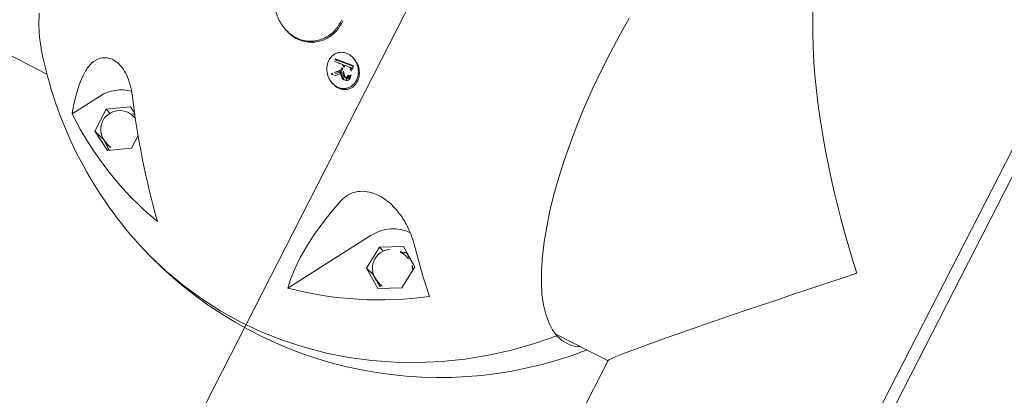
# Model space of a CAD drawing. Extents: x 5459245 to 5462690, y 5971016 to 5972523.
# Tile 99 of 198: x 5462451.7629 to 5462452.0055, y 5972211.7121 to 5972211.8047. Entities that reach past the tile are written whole.
import ezdxf

# ---------------------------------------------------------------- set-up
doc = ezdxf.new("R2010")
doc.units = 0
doc.layers.add('A_MAŁA ARCHITEKTURA', color=195, linetype='CONTINUOUS', lineweight=9)

# ---------------------------------------------------------------- blocks, each defined once
blk = doc.blocks.new('A$C43995eb0')
at = {"layer": 'A_MAŁA ARCHITEKTURA', "linetype": 'Continuous'}
for p, q in [((3236.28, 1.5), (3546.15, 1.5)), ((3236.28, -1.5), (3546.15, -1.5)), ((3513.1, -66.5), (3586.55, -66.5)), ((3513.14, -81.1), (3513.14, -66.5)), ((3514.21, -119.44), (3510.99, -124.17)), ((3520.28, -119.91), (3514.21, -119.44)), ((3520.32, -119.99), (3520.21, -119.91)), ((3523.12, -125.12), (3520.28, -119.91)), ((3512.01, -122.82), (3512.15, -122.47)), ((3513.14, -121.74), (3512.77, -122.73)), ((3510.99, -124.17), (3513.83, -129.37)), ((3519.9, -129.85), (3523.12, -125.12)), ((3521.54, -126.03), (3521.91, -125.04)), ((3513.83, -129.37), (3514.33, -128.12)), ((3519.9, -129.85), (3520.53, -127.82)), ((3513.83, -129.37), (3519.9, -129.85)), ((3512.14, -132.5), (3533.11, -144.89)), ((3475.38, -156.06), (3475.25, -156.4)), ((3477.81, -155.46), (3477.68, -155.8)), ((3478.02, -157.59), (3477.9, -157.93)), ((3478.79, -157.4), (3478.66, -157.74)), ((3479.16, -157.34), (3478.79, -157.4)), ((3479.16, -157.34), (3479.03, -157.68)), ((3479.94, -157.06), (3479.82, -157.4)), ((3479.82, -157.4), (3480.24, -157.54)), ((3480.24, -157.54), (3480.86, -158.03)), ((3480.36, -156.29), (3480.49, -155.95)), ((3477.59, -159.86), (3477.46, -160.2)), ((3479.03, -157.68), (3478.66, -157.74)), ((3481.16, -158.97), (3481.03, -159.31)), ((3483.14, -158.17), (3483.26, -157.83)), ((3476.65, -174.39), (3476.78, -174.05)), ((3519.9, -194.86), (3516.4, -194.83)), ((3523.12, -199.88), (3519.9, -194.86)), ((3511.96, -198.06), (3510.99, -199.76)), ((3512.98, -197.33), (3512.77, -197.9)), ((3510.99, -199.76), (3514.21, -204.78)), ((3520.28, -204.83), (3523.12, -199.88)), ((3521.54, -201.2), (3521.91, -200.22)), ((3514.21, -204.78), (3514.69, -203.54)), ((3520.28, -204.83), (3521.14, -202.01)), ((3514.21, -204.78), (3520.28, -204.83)), ((3512.14, -207.67), (3519.04, -211.76)), ((3513.14, -250.43), (3513.14, -221.75))]:
    blk.add_line(p, q, dxfattribs=at)
at = {"layer": 'A_MAŁA ARCHITEKTURA'}
blk.add_line((3296.64, -150), (3596.64, -150), dxfattribs=at)
at = {"layer": 'A_MAŁA ARCHITEKTURA', "linetype": 'Continuous', "flags": 128}
for points in [[(3513.39, -80.5), (3512.58, -82.16), (3511.43, -83.79), (3509.92, -85.39), (3508.08, -86.95), (3505.92, -88.46), (3503.43, -89.91), (3500.64, -91.29), (3497.57, -92.61), (3494.22, -93.84), (3490.62, -94.98), (3486.78, -96.03), (3482.73, -96.99), (3478.49, -97.84), (3474.08, -98.58), (3469.52, -99.21), (3464.84, -99.72), (3460.06, -100.11), (3455.21, -100.39), (3450.31, -100.54), (3445.4, -100.57), (3440.49, -100.48), (3435.62, -100.27)], [(3540.23, -182.29), (3541.47, -178.77), (3543.03, -173.45), (3544.25, -168.04), (3545.12, -162.55), (3545.65, -157.01), (3545.82, -151.43), (3545.65, -145.84), (3545.12, -140.25), (3544.25, -134.68), (3543.03, -129.16), (3541.47, -123.71), (3539.58, -118.33), (3537.35, -113.06), (3534.81, -107.91), (3531.95, -102.89), (3528.8, -98.03), (3525.35, -93.35), (3521.62, -88.85), (3517.63, -84.57), (3513.39, -80.5)], [(3513.39, -80.5), (3517.63, -84.57), (3521.62, -88.85), (3525.35, -93.35), (3528.8, -98.03), (3531.95, -102.89), (3534.81, -107.91), (3537.35, -113.06), (3539.58, -118.33), (3541.47, -123.71), (3543.03, -129.16), (3544.25, -134.68), (3545.12, -140.25), (3545.65, -145.84), (3545.82, -151.43), (3545.65, -157.01), (3545.12, -162.55), (3544.25, -168.04), (3543.03, -173.45), (3541.47, -178.77), (3540.23, -182.29)], [(3533.11, -144.89), (3530.61, -145.31), (3527.9, -145.54), (3525, -145.59), (3521.92, -145.45), (3518.67, -145.12), (3515.26, -144.61), (3511.7, -143.91), (3508.02, -143.04)], [(3476.96, -155.43), (3477.02, -156.03), (3477.08, -156.62), (3477.15, -157.22), (3477.21, -157.82), (3477.27, -158.41), (3477.33, -159.01), (3477.4, -159.6), (3477.46, -160.2)], [(3477.12, -155.39), (3477.15, -155.69), (3477.21, -156.29), (3477.27, -156.88), (3477.34, -157.48), (3477.4, -158.07), (3477.46, -158.67), (3477.52, -159.26), (3477.59, -159.86)], [(3477.84, -157.38), (3477.82, -157.19), (3477.8, -156.99), (3477.78, -156.79), (3477.76, -156.59), (3477.74, -156.39), (3477.72, -156.2), (3477.7, -156), (3477.68, -155.8)], [(3478.12, -160.04), (3478.09, -159.77), (3478.06, -159.51), (3478.03, -159.25), (3478.01, -158.98), (3477.98, -158.72), (3477.95, -158.46), (3477.92, -158.19), (3477.9, -157.93)], [(3508.32, -225.77), (3508.08, -225.96), (3505.92, -227.47), (3503.43, -228.92), (3500.64, -230.3)]]:
    blk.add_lwpolyline(points, dxfattribs=at)
at = {"layer": 'A_MAŁA ARCHITEKTURA', "linetype": 'Continuous'}
for centre, radius, start, end in [((3446.64, -147.06), 100, 339.3723, 48.3177), ((3505.7, -77.55), 8.24, 339.0249, 25.379), ((3408.35, -4.97), 154.59, 311.0173, 315.7275), ((3445.35, -164.35), 89.89, 12.5031, 34.9315), ((3517.07, -123.24), 4.21, 117.4348, 159.0248), ((3517.15, -124.38), 4.69, 159.3723, 210.8826), ((3518.07, -123.6), 4.11, 339.416, 3.0194), ((3516.93, -124.05), 9.71, 180.4965, 240.4372), ((3517.15, -124.38), 4.69, 210.8826, 339.3723), ((3414.69, 102.7), 265.54, 283.5642, 284.0565), ((3415.15, 102.03), 265, 283.6761, 284.0285), ((3415.02, 101.69), 265, 283.6761, 284.0285), ((3414.92, 101.47), 266.39, 283.662, 283.9767), ((3415, 102.37), 267.49, 283.6275, 283.7964), ((3414.29, 103.04), 270.71, 283.4947, 283.6384), ((3414.42, 103.38), 270.71, 283.4947, 283.6384), ((3414.87, 102.03), 267.49, 283.6275, 283.7964), ((3653.99, 4.3), 238.08, 223.1396, 223.4097), ((3654.11, 4.63), 238.08, 223.1396, 223.4097), ((3652.77, 3.71), 236.04, 223.2543, 223.6109), ((3416.72, 93.88), 261.24, 284.252, 284.4408), ((3416.74, 94.66), 261.69, 284.2521, 284.3588), ((3390.05, -25.86), 211.01, 303.9892, 312.6827), ((3453.49, -163.2), 81.58, 323.4716, 347.4066), ((3446.64, -147.06), 100, 308.0836, 339.3723), ((3517.15, -199.55), 4.69, 159.3723, 339.3723), ((3518.06, -198.77), 4.12, 339.4307, 5.4281), ((3517.09, -199.09), 9.91, 192.2904, 240.014), ((3507.48, -178.45), 35.25, 273.7835, 289.1452)]:
    blk.add_arc(centre, radius, start, end, dxfattribs=at)
for major_axis, ratio, start_param, end_param in [((63.23, 63.23), 0.32571, 3.456467, 4.694036), ((66.49, -66.49), 0.018355, 5.027263, 6.264833)]:
    blk.add_ellipse((3446.64, 0), major_axis=major_axis, ratio=ratio, start_param=start_param, end_param=end_param, dxfattribs=at)
for points, knots in [([(3513.84, -119.98), (3513.46, -120.6), (3512.92, -121.49), (3512.33, -122.38), (3512.1, -122.71), (3512.03, -122.8), (3512.01, -122.82)], [0, 0, 0, 0, 0.550039, 0.782247, 0.957036, 1, 1, 1, 1]), ([(3508.02, -143.04), (3507.3, -142.79), (3505.86, -142.3), (3504.06, -140.59), (3502.97, -138.4), (3502.49, -135.83), (3502.68, -133.28), (3503.31, -130.89), (3504.31, -128.47), (3505.81, -125.95), (3507.75, -123.53), (3509.14, -122.23), (3509.81, -121.61)], [0, 0, 0, 0, 0.094019, 0.188841, 0.270931, 0.344624, 0.451218, 0.531644, 0.61223, 0.744947, 0.877933, 1, 1, 1, 1]), ([(3512.01, -122.82), (3512.01, -122.82), (3512.06, -122.99), (3512.21, -123.4), (3512.42, -123.81), (3512.53, -124.04)], [0, 0, 0, 0, 0.000558, 0.45576, 1, 1, 1, 1]), ([(3520.49, -127.79), (3520.57, -127.69), (3520.75, -127.45), (3521.41, -126.44), (3522.09, -125.35), (3522.59, -124.51), (3522.69, -124.33)], [0, 0, 0, 0, 0.154974, 0.39109, 0.874919, 1, 1, 1, 1]), ([(3475.43, -156.09), (3475.59, -155.69), (3475.97, -154.77), (3477.12, -153.69), (3478.58, -152.93), (3480.19, -152.7), (3481.5, -153.02), (3482.39, -153.6), (3482.94, -154.2), (3483.33, -154.93), (3483.55, -155.74), (3483.56, -156.58), (3483.48, -157.3), (3483.28, -157.68), (3483.21, -157.8)], [0, 0, 0, 0, 0.094854, 0.219662, 0.344285, 0.468617, 0.592744, 0.655055, 0.717734, 0.780164, 0.842873, 0.90571, 0.968475, 1, 1, 1, 1]), ([(3475.6, -159.98), (3475.46, -159.75), (3475.18, -159.28), (3474.98, -158.46), (3474.95, -157.62), (3475.14, -156.51), (3475.79, -155.22), (3476.98, -154.03), (3478.45, -153.27), (3480.06, -153.04), (3481.37, -153.36), (3482.26, -153.94), (3482.81, -154.54), (3483.2, -155.26), (3483.42, -156.08), (3483.44, -156.92), (3483.25, -158.04), (3482.61, -159.33), (3481.42, -160.54), (3479.95, -161.3), (3478.6, -161.49), (3477.55, -161.33), (3476.8, -161.05), (3476.12, -160.61), (3475.77, -160.19), (3475.6, -159.98)], [0, 0, 0, 0, 0.0313435, 0.0625318, 0.0938026, 0.1251433, 0.1874596, 0.2500586, 0.3123842, 0.3746623, 0.4367766, 0.4681118, 0.4993121, 0.5306226, 0.5619461, 0.5932963, 0.6248095, 0.6873754, 0.7499059, 0.8124357, 0.8747345, 0.9060142, 0.9373593, 0.9686271, 1, 1, 1, 1]), ([(3479.18, -154.89), (3479.38, -154.84), (3479.78, -154.75), (3480.3, -154.73), (3480.67, -154.92), (3480.89, -155.15), (3481.04, -155.43), (3481.08, -155.64), (3481.1, -155.74)], [0, 0, 0, 0, 0.250604, 0.499509, 0.62436, 0.749471, 0.874588, 1, 1, 1, 1]), ([(3480.54, -155.58), (3480.53, -155.52), (3480.51, -155.39), (3480.41, -155.23), (3480.27, -155.11), (3480.05, -155.01), (3479.74, -154.99), (3479.51, -155.05), (3479.39, -155.07)], [0, 0, 0, 0, 0.125005, 0.249629, 0.374612, 0.499949, 0.749343, 1, 1, 1, 1]), ([(3480.39, -158.16), (3480.22, -157.97), (3479.95, -157.69), (3479.53, -157.38), (3479.28, -157.35), (3479.16, -157.34)], [0, 0, 0, 0, 0.50164, 0.769801, 1, 1, 1, 1]), ([(3480.41, -155.92), (3480.4, -155.86), (3480.38, -155.73), (3480.28, -155.57), (3480.15, -155.44), (3479.92, -155.35), (3479.62, -155.33), (3479.38, -155.38), (3479.26, -155.41)], [0, 0, 0, 0, 0.125005, 0.249629, 0.374612, 0.499949, 0.749343, 1, 1, 1, 1]), ([(3479.26, -157.03), (3479.4, -157), (3479.67, -156.93), (3480, -156.76), (3480.22, -156.56), (3480.34, -156.36), (3480.41, -156.15), (3480.41, -155.99), (3480.41, -155.92)], [0, 0, 0, 0, 0.250609, 0.497863, 0.622976, 0.748938, 0.87435, 1, 1, 1, 1]), ([(3481.1, -155.74), (3481.1, -155.84), (3481.11, -156.03), (3481.04, -156.31), (3480.92, -156.58), (3480.7, -156.89), (3480.33, -157.19), (3479.99, -157.33), (3479.82, -157.4)], [0, 0, 0, 0, 0.124959, 0.250384, 0.375597, 0.500572, 0.749726, 1, 1, 1, 1]), ([(3481.14, -156.02), (3481.11, -156.09), (3481.04, -156.25), (3480.82, -156.55), (3480.45, -156.85), (3480.11, -156.99), (3479.94, -157.06)], [0, 0, 0, 0, 0.1405384, 0.31256, 0.6555096, 1, 1, 1, 1]), ([(3480.48, -155.95), (3480.5, -155.9), (3480.55, -155.78), (3480.54, -155.66), (3480.54, -155.58)], [0, 0, 0, 0, 0.4025703, 1, 1, 1, 1]), ([(3480.26, -158.5), (3480.09, -158.31), (3479.82, -158.03), (3479.4, -157.72), (3479.15, -157.69), (3479.03, -157.68)], [0, 0, 0, 0, 0.50164, 0.769801, 1, 1, 1, 1]), ([(3468.14, -163.1), (3469.22, -163.15), (3471.39, -163.26), (3474.26, -164.76), (3476.38, -167.14), (3477.4, -170.22), (3477.13, -173.52), (3475.72, -176.54), (3473.39, -179.03), (3471.37, -179.97), (3470.36, -180.44)], [0, 0, 0, 0, 0.1250472, 0.2497744, 0.3745899, 0.499526, 0.6245352, 0.7494801, 0.8743221, 1, 1, 1, 1]), ([(3468.27, -162.76), (3469.35, -162.81), (3471.52, -162.92), (3474.39, -164.42), (3476.52, -166.8), (3477.48, -169.86), (3477.45, -172.44), (3476.81, -173.71), (3476.67, -174)], [0, 0, 0, 0, 0.18911, 0.377959, 0.566817, 0.755871, 0.944977, 1, 1, 1, 1]), ([(3512.1, -197.83), (3512.14, -197.98), (3512.25, -198.37), (3512.43, -198.78), (3512.54, -199.03)], [0, 0, 0, 0, 0.379733, 1, 1, 1, 1]), ([(3509.81, -213.63), (3508.86, -213.64), (3506.95, -213.67), (3504.67, -212.79), (3503.3, -211.46), (3502.71, -210.08), (3502.52, -208.73), (3502.79, -207), (3503.72, -205.04), (3505.25, -203.08), (3506.76, -201.72), (3507.75, -201.02), (3508.02, -200.83)], [0, 0, 0, 0, 0.174816, 0.349121, 0.487759, 0.558039, 0.628131, 0.711653, 0.795688, 0.870344, 0.964497, 1, 1, 1, 1]), ([(3521.35, -201.6), (3521.43, -201.5), (3521.87, -200.92), (3522.42, -200.16), (3522.82, -199.54), (3522.87, -199.48)], [0, 0, 0, 0, 0.163154, 0.914985, 1, 1, 1, 1])]:
    blk.add_open_spline(points, degree=3, knots=knots, dxfattribs=at)

msp = doc.modelspace()

# ---------------------------------------------------------------- block references
at = {"layer": 'A_MAŁA ARCHITEKTURA', "xscale": 0.001, "yscale": 0.001, "zscale": 0.001, "rotation": 242.9301705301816}
msp.add_blockref('A$C43995eb0', (5462453.5658, 5972214.81866), dxfattribs=at)

doc.saveas('drawing.dxf')
